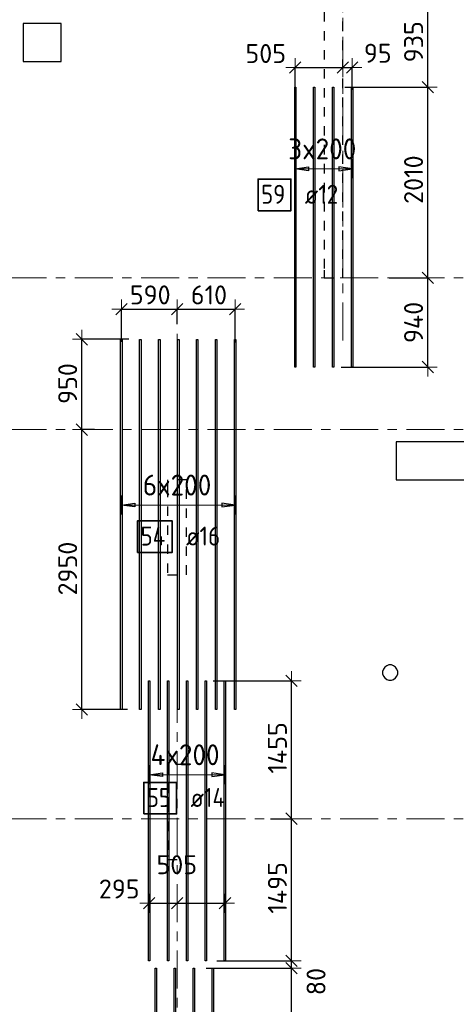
# Model space of a CAD drawing. Header units: metres. Extents: x -38 to 107, y -15 to 21.
# Tile 31 of 133: x 35.29 to 39.9, y 1.34 to 11.72. Entities that reach past the tile are written whole.
import ezdxf

# ---------------------------------------------------------------- set-up
doc = ezdxf.new("R2010")
doc.units = ezdxf.units.M
doc.header["$PDMODE"] = 65
for name, pattern in [('______11', [0.5, 0.4, -0.05, 0, -0.05]), ('______2', [0.0405, 0.03, -0.0105]), ('______5', [1.1, 0.8, -0.1, 0.1, -0.1])]:
    doc.linetypes.add(name, pattern=pattern)
for name, color, linetype, lineweight in [('XR$2$Осевая линия (1)', 7, '______5', 13), ('XR$4$Перекрытие (1)', 7, 'Continuous', 35), ('XR$4$Размерная линия (1)', 7, 'Continuous', 13)]:
    doc.layers.add(name, color=color, linetype=linetype, lineweight=lineweight)
doc.layers.add('XR$4$Арм.стержн.Доп. Арм верхн.зоны Х', color=7, linetype='Continuous', lineweight=35, true_color=0x8c8cff)
doc.layers.add('XR$6$Стена_ бетон несущ.', color=7, linetype='Continuous', lineweight=70, true_color=0xb4b496)
doc.styles.add('ISOCPEUR', font='txt')
doc.dimstyles.new('DIMSTYLE_3', dxfattribs={"dimtxt": 0.2, "dimasz": 0.2, "dimexe": 0, "dimexo": 0, "dimgap": 0.1, "dimtad": 2, "dimdec": 0, "dimlfac": 1000, "dimrnd": 5, "dimzin": 12, "dimdsep": 46, "dimtxsty": 'ISOCPEUR', "dimblk1": 'ALL_ML_STRICH', "dimblk2": 'ALL_ML_STRICH', "dimsah": 1, "dimcen": 0, "dimclrd": 7, "dimclre": 256, "dimclrt": 7, "dimadec": 0, "dimazin": 0, "dimtfac": 1, "dimtdec": 0, "dimtix": 1, "dimtmove": 2, "dimatfit": 3, "dimfxl": 0, "dimtzin": 0, "dimlwd": 0, "dimlwe": -3, "dimarcsym": 0})
doc.dimstyles.new('DIMSTYLE_33', dxfattribs={"dimtxt": 0.2, "dimasz": 0.2, "dimexe": 0, "dimexo": 0, "dimgap": 0.1, "dimtad": 2, "dimdec": 0, "dimlfac": 1000, "dimrnd": 5, "dimzin": 12, "dimdsep": 46, "dimtxsty": 'ISOCPEUR', "dimblk1": 'ALL_ML_STRICH', "dimblk2": 'ALL_ML_STRICH', "dimsah": 1, "dimcen": 0, "dimclrd": 7, "dimclre": 256, "dimclrt": 7, "dimadec": 0, "dimazin": 0, "dimtfac": 1, "dimtdec": 0, "dimtix": 1, "dimtmove": 2, "dimatfit": 3, "dimfxl": 0, "dimtvp": 1.2, "dimtzin": 0, "dimlwd": 0, "dimlwe": -3, "dimarcsym": 0})
doc.dimstyles.new('DIMSTYLE_34', dxfattribs={"dimtxt": 0.2, "dimasz": 0.2, "dimexe": 0, "dimexo": 0, "dimgap": 0.1, "dimtad": 0, "dimdec": 0, "dimlfac": 1000, "dimrnd": 5, "dimzin": 12, "dimdsep": 46, "dimtxsty": 'ISOCPEUR', "dimblk1": 'ALL_ML_STRICH', "dimblk2": 'ALL_ML_STRICH', "dimsah": 1, "dimcen": 0, "dimclrd": 7, "dimclre": 256, "dimclrt": 7, "dimadec": 0, "dimazin": 0, "dimtfac": 1, "dimtdec": 0, "dimtix": 1, "dimtmove": 2, "dimatfit": 3, "dimfxl": 0, "dimtvp": 1.2, "dimtzin": 0, "dimlwd": 0, "dimlwe": -3, "dimarcsym": 0})

# ---------------------------------------------------------------- blocks, each defined once
blk = doc.blocks.new('ALL_ML_STRICH')
at = {"color": 0, "linetype": 'ByBlock', "lineweight": -2}
for p, q in [((-1, 0), (0.5, 0)), ((-0.3, -0.3), (0.3, 0.3)), ((0, -0.5), (0, 0.5))]:
    blk.add_line(p, q, dxfattribs=at)
blk = doc.blocks.new('*D442')
at = {"layer": 'DEFPOINTS', "color": 7, "linetype": 'Continuous', "lineweight": 13, "transparency": 33554687}
for p in [(39.167, 9), (38.661, 8.06), (39.595, 8.06)]:
    blk.add_point(p, dxfattribs=at)
at = {"layer": 'XR$4$Размерная линия (1)', "color": 9, "linetype": 'Continuous', "lineweight": -2, "true_color": 0xc7c7c7, "transparency": 33554687}
for p, q in [((39.187, 9), (39.595, 9)), ((38.681, 8.06), (39.595, 8.06))]:
    blk.add_line(p, q, dxfattribs=at)
at = {"layer": 'XR$4$Размерная линия (1)', "color": 7, "linetype": 'Continuous', "lineweight": -2, "transparency": 33554687}
blk.add_line((39.595, 8.06), (39.595, 9), dxfattribs=at)
at = {"layer": 'XR$4$Размерная линия (1)', "color": 7, "linetype": 'Continuous', "lineweight": 13, "transparency": 33554687, "xscale": 0.2, "yscale": 0.2, "zscale": 0.2}
for p, rotation in [((39.595, 9), 90), ((39.595, 8.06), 270)]:
    blk.add_blockref('ALL_ML_STRICH', p, dxfattribs=dict(at, rotation=rotation))
at = {"layer": 'XR$4$Размерная линия (1)', "color": 7, "linetype": 'Continuous', "lineweight": 13, "transparency": 33554687, "insert": (39.445, 8.53), "char_height": 0.2, "width": 0.6, "attachment_point": 5, "rotation": 90, "style": 'ISOCPEUR'}
blk.add_mtext('\\A1;{940}', dxfattribs=at)
blk = doc.blocks.new('*D443')
at = {"layer": 'DEFPOINTS', "color": 7, "linetype": 'Continuous', "lineweight": 13, "transparency": 33554687}
for p in [(38.7, 11.01), (39.167, 9), (39.595, 9)]:
    blk.add_point(p, dxfattribs=at)
at = {"layer": 'XR$4$Размерная линия (1)', "color": 9, "linetype": 'Continuous', "lineweight": -2, "true_color": 0xc7c7c7, "transparency": 33554687}
for p, q in [((38.72, 11.01), (39.595, 11.01)), ((39.187, 9), (39.595, 9))]:
    blk.add_line(p, q, dxfattribs=at)
at = {"layer": 'XR$4$Размерная линия (1)', "color": 7, "linetype": 'Continuous', "lineweight": -2, "transparency": 33554687}
blk.add_line((39.595, 9), (39.595, 11.01), dxfattribs=at)
at = {"layer": 'XR$4$Размерная линия (1)', "color": 7, "linetype": 'Continuous', "lineweight": 13, "transparency": 33554687, "xscale": 0.2, "yscale": 0.2, "zscale": 0.2}
for p, rotation in [((39.595, 11.01), 90), ((39.595, 9), 270)]:
    blk.add_blockref('ALL_ML_STRICH', p, dxfattribs=dict(at, rotation=rotation))
at = {"layer": 'XR$4$Размерная линия (1)', "color": 7, "linetype": 'Continuous', "lineweight": 13, "transparency": 33554687, "insert": (39.445, 10.035), "char_height": 0.2, "width": 0.8, "attachment_point": 5, "rotation": 90, "style": 'ISOCPEUR'}
blk.add_mtext('\\A1;{2010}', dxfattribs=at)
blk = doc.blocks.new('*D444')
at = {"layer": 'DEFPOINTS', "color": 7, "linetype": 'Continuous', "lineweight": 13, "transparency": 33554687}
for p in [(38.613, 11.945), (38.7, 11.01), (39.595, 11.01)]:
    blk.add_point(p, dxfattribs=at)
at = {"layer": 'XR$4$Размерная линия (1)', "color": 9, "linetype": 'Continuous', "lineweight": -2, "true_color": 0xc7c7c7, "transparency": 33554687}
for p, q in [((38.633, 11.945), (39.595, 11.945)), ((38.72, 11.01), (39.595, 11.01))]:
    blk.add_line(p, q, dxfattribs=at)
at = {"layer": 'XR$4$Размерная линия (1)', "color": 7, "linetype": 'Continuous', "lineweight": -2, "transparency": 33554687}
blk.add_line((39.595, 11.01), (39.595, 11.945), dxfattribs=at)
at = {"layer": 'XR$4$Размерная линия (1)', "color": 7, "linetype": 'Continuous', "lineweight": 13, "transparency": 33554687, "xscale": 0.2, "yscale": 0.2, "zscale": 0.2}
for p, rotation in [((39.595, 11.945), 90), ((39.595, 11.01), 270)]:
    blk.add_blockref('ALL_ML_STRICH', p, dxfattribs=dict(at, rotation=rotation))
at = {"layer": 'XR$4$Размерная линия (1)', "color": 7, "linetype": 'Continuous', "lineweight": 13, "transparency": 33554687, "insert": (39.445, 11.488), "char_height": 0.2, "width": 0.6, "attachment_point": 5, "rotation": 90, "style": 'ISOCPEUR'}
blk.add_mtext('\\A1;{935}', dxfattribs=at)
blk = doc.blocks.new('*D450')
at = {"layer": 'DEFPOINTS', "color": 7, "linetype": 'Continuous', "lineweight": 13, "transparency": 33554687}
for p in [(38.196, 11.216), (38.7, 11.135), (38.196, 10.916)]:
    blk.add_point(p, dxfattribs=at)
at = {"layer": 'XR$4$Размерная линия (1)', "color": 9, "linetype": 'Continuous', "lineweight": -2, "true_color": 0xc7c7c7, "transparency": 33554687}
for p, q in [((38.196, 10.936), (38.196, 11.216)), ((38.7, 11.216), (38.7, 11.216))]:
    blk.add_line(p, q, dxfattribs=at)
at = {"layer": 'XR$4$Размерная линия (1)', "color": 7, "linetype": 'Continuous', "lineweight": -2, "transparency": 33554687}
blk.add_line((38.196, 11.216), (38.7, 11.216), dxfattribs=at)
at = {"layer": 'XR$4$Размерная линия (1)', "color": 7, "linetype": 'Continuous', "lineweight": 13, "transparency": 33554687, "xscale": 0.2, "yscale": 0.2, "zscale": 0.2, "rotation": 180}
blk.add_blockref('ALL_ML_STRICH', (38.196, 11.216), dxfattribs=at)
at = {"layer": 'XR$4$Размерная линия (1)', "color": 7, "linetype": 'Continuous', "lineweight": 13, "transparency": 33554687, "xscale": 0.2, "yscale": 0.2, "zscale": 0.2}
blk.add_blockref('ALL_ML_STRICH', (38.7, 11.216), dxfattribs=at)
at = {"layer": 'XR$4$Размерная линия (1)', "color": 7, "linetype": 'Continuous', "lineweight": 13, "transparency": 33554687, "insert": (37.885, 11.364), "char_height": 0.2, "width": 0.6, "attachment_point": 5, "style": 'ISOCPEUR'}
blk.add_mtext('\\A1;{505}', dxfattribs=at)
blk = doc.blocks.new('*D451')
at = {"layer": 'DEFPOINTS', "color": 7, "linetype": 'Continuous', "lineweight": 13, "transparency": 33554687}
for p in [(38.7, 11.216), (38.7, 11.135), (38.796, 10.96)]:
    blk.add_point(p, dxfattribs=at)
at = {"layer": 'XR$4$Размерная линия (1)', "color": 9, "linetype": 'Continuous', "lineweight": -2, "true_color": 0xc7c7c7, "transparency": 33554687}
for p, q in [((38.7, 11.216), (38.7, 11.216)), ((38.796, 10.98), (38.796, 11.216))]:
    blk.add_line(p, q, dxfattribs=at)
at = {"layer": 'XR$4$Размерная линия (1)', "color": 7, "linetype": 'Continuous', "lineweight": -2, "transparency": 33554687}
blk.add_line((38.7, 11.216), (38.796, 11.216), dxfattribs=at)
at = {"layer": 'XR$4$Размерная линия (1)', "color": 7, "linetype": 'Continuous', "lineweight": 13, "transparency": 33554687, "xscale": 0.2, "yscale": 0.2, "zscale": 0.2}
blk.add_blockref('ALL_ML_STRICH', (38.796, 11.216), dxfattribs=at)
at = {"layer": 'XR$4$Размерная линия (1)', "color": 7, "linetype": 'Continuous', "lineweight": 13, "transparency": 33554687, "xscale": 0.2, "yscale": 0.2, "zscale": 0.2, "rotation": 180}
blk.add_blockref('ALL_ML_STRICH', (38.7, 11.216), dxfattribs=at)
at = {"layer": 'XR$4$Размерная линия (1)', "color": 7, "linetype": 'Continuous', "lineweight": 13, "transparency": 33554687, "insert": (39.067, 11.367), "char_height": 0.2, "width": 0.4, "attachment_point": 5, "style": 'ISOCPEUR'}
blk.add_mtext('\\A1;{95}', dxfattribs=at)
blk = doc.blocks.new('*D452')
at = {"layer": 'DEFPOINTS', "color": 7, "linetype": 'Continuous', "lineweight": 13, "transparency": 33554687}
for p in [(36.097, 7.4), (35.945, 4.452), (36.448, 4.452)]:
    blk.add_point(p, dxfattribs=at)
at = {"layer": 'XR$4$Размерная линия (1)', "color": 9, "linetype": 'Continuous', "lineweight": -2, "true_color": 0xc7c7c7, "transparency": 33554687}
for p, q in [((36.077, 7.4), (35.945, 7.4)), ((36.428, 4.452), (35.945, 4.452))]:
    blk.add_line(p, q, dxfattribs=at)
at = {"layer": 'XR$4$Размерная линия (1)', "color": 7, "linetype": 'Continuous', "lineweight": -2, "transparency": 33554687}
blk.add_line((35.945, 4.452), (35.945, 7.4), dxfattribs=at)
at = {"layer": 'XR$4$Размерная линия (1)', "color": 7, "linetype": 'Continuous', "lineweight": 13, "transparency": 33554687, "xscale": 0.2, "yscale": 0.2, "zscale": 0.2}
for p, rotation in [((35.945, 7.4), 90), ((35.945, 4.452), 270)]:
    blk.add_blockref('ALL_ML_STRICH', p, dxfattribs=dict(at, rotation=rotation))
at = {"layer": 'XR$4$Размерная линия (1)', "color": 7, "linetype": 'Continuous', "lineweight": 13, "transparency": 33554687, "insert": (35.795, 5.936), "char_height": 0.2, "width": 0.8, "attachment_point": 5, "rotation": 90, "style": 'ISOCPEUR'}
blk.add_mtext('\\A1;{2950}', dxfattribs=at)
blk = doc.blocks.new('*D453')
at = {"layer": 'DEFPOINTS', "color": 7, "linetype": 'Continuous', "lineweight": 13, "transparency": 33554687}
for p in [(36.462, 8.352), (35.945, 7.4), (36.097, 7.4)]:
    blk.add_point(p, dxfattribs=at)
at = {"layer": 'XR$4$Размерная линия (1)', "color": 9, "linetype": 'Continuous', "lineweight": -2, "true_color": 0xc7c7c7, "transparency": 33554687}
for p, q in [((36.442, 8.352), (35.945, 8.352)), ((36.077, 7.4), (35.945, 7.4))]:
    blk.add_line(p, q, dxfattribs=at)
at = {"layer": 'XR$4$Размерная линия (1)', "color": 7, "linetype": 'Continuous', "lineweight": -2, "transparency": 33554687}
blk.add_line((35.945, 7.4), (35.945, 8.352), dxfattribs=at)
at = {"layer": 'XR$4$Размерная линия (1)', "color": 7, "linetype": 'Continuous', "lineweight": 13, "transparency": 33554687, "xscale": 0.2, "yscale": 0.2, "zscale": 0.2}
for p, rotation in [((35.945, 8.352), 90), ((35.945, 7.4), 270)]:
    blk.add_blockref('ALL_ML_STRICH', p, dxfattribs=dict(at, rotation=rotation))
at = {"layer": 'XR$4$Размерная линия (1)', "color": 7, "linetype": 'Continuous', "lineweight": 13, "transparency": 33554687, "insert": (35.795, 7.886), "char_height": 0.2, "width": 0.6, "attachment_point": 5, "rotation": 90, "style": 'ISOCPEUR'}
blk.add_mtext('\\A1;{950}', dxfattribs=at)
blk = doc.blocks.new('*D455')
at = {"layer": 'DEFPOINTS', "color": 7, "linetype": 'Continuous', "lineweight": 13, "transparency": 33554687}
for p in [(37.238, 1.725), (37.491, 0), (38.158, 0)]:
    blk.add_point(p, dxfattribs=at)
at = {"layer": 'XR$4$Размерная линия (1)', "color": 9, "linetype": 'Continuous', "lineweight": -2, "true_color": 0xc7c7c7, "transparency": 33554687}
for p, q in [((37.258, 1.725), (38.158, 1.725)), ((37.511, 0), (38.158, 0))]:
    blk.add_line(p, q, dxfattribs=at)
at = {"layer": 'XR$4$Размерная линия (1)', "color": 7, "linetype": 'Continuous', "lineweight": -2, "transparency": 33554687}
blk.add_line((38.158, 0), (38.158, 1.725), dxfattribs=at)
at = {"layer": 'XR$4$Размерная линия (1)', "color": 7, "linetype": 'Continuous', "lineweight": 13, "transparency": 33554687, "xscale": 0.2, "yscale": 0.2, "zscale": 0.2}
for p, rotation in [((38.158, 1.725), 90), ((38.158, 0), 270)]:
    blk.add_blockref('ALL_ML_STRICH', p, dxfattribs=dict(at, rotation=rotation))
at = {"layer": 'XR$4$Размерная линия (1)', "color": 7, "linetype": 'Continuous', "lineweight": 13, "transparency": 33554687, "insert": (38.008, 0.893), "char_height": 0.2, "width": 0.8, "attachment_point": 5, "rotation": 90, "style": 'ISOCPEUR'}
blk.add_mtext('\\A1;{1725}', dxfattribs=at)
blk = doc.blocks.new('*D456')
at = {"layer": 'DEFPOINTS', "color": 7, "linetype": 'Continuous', "lineweight": 13, "transparency": 33554687}
for p in [(37.349, 1.803), (37.238, 1.725), (38.158, 1.725)]:
    blk.add_point(p, dxfattribs=at)
at = {"layer": 'XR$4$Размерная линия (1)', "color": 9, "linetype": 'Continuous', "lineweight": -2, "true_color": 0xc7c7c7, "transparency": 33554687}
for p, q in [((37.369, 1.803), (38.158, 1.803)), ((37.258, 1.725), (38.158, 1.725))]:
    blk.add_line(p, q, dxfattribs=at)
at = {"layer": 'XR$4$Размерная линия (1)', "color": 7, "linetype": 'Continuous', "lineweight": -2, "transparency": 33554687}
blk.add_line((38.158, 1.725), (38.158, 1.803), dxfattribs=at)
at = {"layer": 'XR$4$Размерная линия (1)', "color": 7, "linetype": 'Continuous', "lineweight": 13, "transparency": 33554687, "xscale": 0.2, "yscale": 0.2, "zscale": 0.2}
for p, rotation in [((38.158, 1.725), 270), ((38.158, 1.803), 90)]:
    blk.add_blockref('ALL_ML_STRICH', p, dxfattribs=dict(at, rotation=rotation))
at = {"layer": 'XR$4$Размерная линия (1)', "color": 7, "linetype": 'Continuous', "lineweight": 13, "transparency": 33554687, "insert": (38.416, 1.583), "char_height": 0.2, "width": 0.4, "attachment_point": 5, "rotation": 90, "style": 'ISOCPEUR'}
blk.add_mtext('\\A1;{80}', dxfattribs=at)
blk = doc.blocks.new('*D457')
at = {"layer": 'DEFPOINTS', "color": 7, "linetype": 'Continuous', "lineweight": 13, "transparency": 33554687}
for p in [(37.917, 3.3), (37.349, 1.803), (38.158, 1.803)]:
    blk.add_point(p, dxfattribs=at)
at = {"layer": 'XR$4$Размерная линия (1)', "color": 9, "linetype": 'Continuous', "lineweight": -2, "true_color": 0xc7c7c7, "transparency": 33554687}
for p, q in [((37.937, 3.3), (38.158, 3.3)), ((37.369, 1.803), (38.158, 1.803))]:
    blk.add_line(p, q, dxfattribs=at)
at = {"layer": 'XR$4$Размерная линия (1)', "color": 7, "linetype": 'Continuous', "lineweight": -2, "transparency": 33554687}
blk.add_line((38.158, 1.803), (38.158, 3.3), dxfattribs=at)
at = {"layer": 'XR$4$Размерная линия (1)', "color": 7, "linetype": 'Continuous', "lineweight": 13, "transparency": 33554687, "xscale": 0.2, "yscale": 0.2, "zscale": 0.2}
for p, rotation in [((38.158, 3.3), 90), ((38.158, 1.803), 270)]:
    blk.add_blockref('ALL_ML_STRICH', p, dxfattribs=dict(at, rotation=rotation))
at = {"layer": 'XR$4$Размерная линия (1)', "color": 7, "linetype": 'Continuous', "lineweight": 13, "transparency": 33554687, "insert": (38.008, 2.571), "char_height": 0.2, "width": 0.8, "attachment_point": 5, "rotation": 90, "style": 'ISOCPEUR'}
blk.add_mtext('\\A1;{1495}', dxfattribs=at)
blk = doc.blocks.new('*D458')
at = {"layer": 'DEFPOINTS', "color": 7, "linetype": 'Continuous', "lineweight": 13, "transparency": 33554687}
for p in [(37.309, 4.753), (37.917, 3.3), (38.158, 3.3)]:
    blk.add_point(p, dxfattribs=at)
at = {"layer": 'XR$4$Размерная линия (1)', "color": 9, "linetype": 'Continuous', "lineweight": -2, "true_color": 0xc7c7c7, "transparency": 33554687}
for p, q in [((37.329, 4.753), (38.158, 4.753)), ((37.937, 3.3), (38.158, 3.3))]:
    blk.add_line(p, q, dxfattribs=at)
at = {"layer": 'XR$4$Размерная линия (1)', "color": 7, "linetype": 'Continuous', "lineweight": -2, "transparency": 33554687}
blk.add_line((38.158, 3.3), (38.158, 4.753), dxfattribs=at)
at = {"layer": 'XR$4$Размерная линия (1)', "color": 7, "linetype": 'Continuous', "lineweight": 13, "transparency": 33554687, "xscale": 0.2, "yscale": 0.2, "zscale": 0.2}
for p, rotation in [((38.158, 4.753), 90), ((38.158, 3.3), 270)]:
    blk.add_blockref('ALL_ML_STRICH', p, dxfattribs=dict(at, rotation=rotation))
at = {"layer": 'XR$4$Размерная линия (1)', "color": 7, "linetype": 'Continuous', "lineweight": 13, "transparency": 33554687, "insert": (38.008, 4.046), "char_height": 0.2, "width": 0.8, "attachment_point": 5, "rotation": 90, "style": 'ISOCPEUR'}
blk.add_mtext('\\A1;{1455}', dxfattribs=at)
blk = doc.blocks.new('*D459')
at = {"layer": 'DEFPOINTS', "color": 7, "linetype": 'Continuous', "lineweight": 13, "transparency": 33554687}
for p in [(36.362, 8.67), (36.95, 8.493), (36.362, 8.304)]:
    blk.add_point(p, dxfattribs=at)
at = {"layer": 'XR$4$Размерная линия (1)', "color": 9, "linetype": 'Continuous', "lineweight": -2, "true_color": 0xc7c7c7, "transparency": 33554687}
for p, q in [((36.362, 8.324), (36.362, 8.67)), ((36.95, 8.513), (36.95, 8.67))]:
    blk.add_line(p, q, dxfattribs=at)
at = {"layer": 'XR$4$Размерная линия (1)', "color": 7, "linetype": 'Continuous', "lineweight": -2, "transparency": 33554687}
blk.add_line((36.362, 8.67), (36.95, 8.67), dxfattribs=at)
at = {"layer": 'XR$4$Размерная линия (1)', "color": 7, "linetype": 'Continuous', "lineweight": 13, "transparency": 33554687, "xscale": 0.2, "yscale": 0.2, "zscale": 0.2, "rotation": 180}
blk.add_blockref('ALL_ML_STRICH', (36.362, 8.67), dxfattribs=at)
at = {"layer": 'XR$4$Размерная линия (1)', "color": 7, "linetype": 'Continuous', "lineweight": 13, "transparency": 33554687, "xscale": 0.2, "yscale": 0.2, "zscale": 0.2}
blk.add_blockref('ALL_ML_STRICH', (36.95, 8.67), dxfattribs=at)
at = {"layer": 'XR$4$Размерная линия (1)', "color": 7, "linetype": 'Continuous', "lineweight": 13, "transparency": 33554687, "insert": (36.666, 8.82), "char_height": 0.2, "width": 0.6, "attachment_point": 5, "style": 'ISOCPEUR'}
blk.add_mtext('\\A1;{590}', dxfattribs=at)
blk = doc.blocks.new('*D460')
at = {"layer": 'DEFPOINTS', "color": 7, "linetype": 'Continuous', "lineweight": 13, "transparency": 33554687}
for p in [(36.95, 8.67), (36.95, 8.493), (37.562, 8.297)]:
    blk.add_point(p, dxfattribs=at)
at = {"layer": 'XR$4$Размерная линия (1)', "color": 9, "linetype": 'Continuous', "lineweight": -2, "true_color": 0xc7c7c7, "transparency": 33554687}
for p, q in [((36.95, 8.513), (36.95, 8.67)), ((37.562, 8.317), (37.562, 8.67))]:
    blk.add_line(p, q, dxfattribs=at)
at = {"layer": 'XR$4$Размерная линия (1)', "color": 7, "linetype": 'Continuous', "lineweight": -2, "transparency": 33554687}
blk.add_line((36.95, 8.67), (37.562, 8.67), dxfattribs=at)
at = {"layer": 'XR$4$Размерная линия (1)', "color": 7, "linetype": 'Continuous', "lineweight": 13, "transparency": 33554687, "xscale": 0.2, "yscale": 0.2, "zscale": 0.2, "rotation": 180}
blk.add_blockref('ALL_ML_STRICH', (36.95, 8.67), dxfattribs=at)
at = {"layer": 'XR$4$Размерная линия (1)', "color": 7, "linetype": 'Continuous', "lineweight": 13, "transparency": 33554687, "xscale": 0.2, "yscale": 0.2, "zscale": 0.2}
blk.add_blockref('ALL_ML_STRICH', (37.562, 8.67), dxfattribs=at)
at = {"layer": 'XR$4$Размерная линия (1)', "color": 7, "linetype": 'Continuous', "lineweight": 13, "transparency": 33554687, "insert": (37.286, 8.82), "char_height": 0.2, "width": 0.6, "attachment_point": 5, "style": 'ISOCPEUR'}
blk.add_mtext('\\A1;{610}', dxfattribs=at)
blk = doc.blocks.new('*D463')
at = {"layer": 'DEFPOINTS', "color": 7, "linetype": 'Continuous', "lineweight": 13, "transparency": 33554687}
for p in [(36.655, 2.522), (36.95, 2.499), (36.655, 2.408)]:
    blk.add_point(p, dxfattribs=at)
at = {"layer": 'XR$4$Размерная линия (1)', "color": 9, "linetype": 'Continuous', "lineweight": -2, "true_color": 0xc7c7c7, "transparency": 33554687}
for p, q in [((36.655, 2.502), (36.655, 2.408)), ((36.95, 2.408), (36.95, 2.408))]:
    blk.add_line(p, q, dxfattribs=at)
at = {"layer": 'XR$4$Размерная линия (1)', "color": 7, "linetype": 'Continuous', "lineweight": -2, "transparency": 33554687}
blk.add_line((36.655, 2.408), (36.95, 2.408), dxfattribs=at)
at = {"layer": 'XR$4$Размерная линия (1)', "color": 7, "linetype": 'Continuous', "lineweight": 13, "transparency": 33554687, "xscale": 0.2, "yscale": 0.2, "zscale": 0.2, "rotation": 180}
blk.add_blockref('ALL_ML_STRICH', (36.655, 2.408), dxfattribs=at)
at = {"layer": 'XR$4$Размерная линия (1)', "color": 7, "linetype": 'Continuous', "lineweight": 13, "transparency": 33554687, "xscale": 0.2, "yscale": 0.2, "zscale": 0.2}
blk.add_blockref('ALL_ML_STRICH', (36.95, 2.408), dxfattribs=at)
at = {"layer": 'XR$4$Размерная линия (1)', "color": 7, "linetype": 'Continuous', "lineweight": 13, "transparency": 33554687, "insert": (36.339, 2.559), "char_height": 0.2, "width": 0.6, "attachment_point": 5, "style": 'ISOCPEUR'}
blk.add_mtext('\\A1;{295}', dxfattribs=at)
blk = doc.blocks.new('*D464')
at = {"layer": 'DEFPOINTS', "color": 7, "linetype": 'Continuous', "lineweight": 13, "transparency": 33554687}
for p in [(36.95, 2.499), (37.455, 2.499), (36.95, 2.408)]:
    blk.add_point(p, dxfattribs=at)
at = {"layer": 'XR$4$Размерная линия (1)', "color": 9, "linetype": 'Continuous', "lineweight": -2, "true_color": 0xc7c7c7, "transparency": 33554687}
for p, q in [((36.95, 2.408), (36.95, 2.408)), ((37.455, 2.408), (37.455, 2.408))]:
    blk.add_line(p, q, dxfattribs=at)
at = {"layer": 'XR$4$Размерная линия (1)', "color": 7, "linetype": 'Continuous', "lineweight": -2, "transparency": 33554687}
blk.add_line((36.95, 2.408), (37.455, 2.408), dxfattribs=at)
at = {"layer": 'XR$4$Размерная линия (1)', "color": 7, "linetype": 'Continuous', "lineweight": 13, "transparency": 33554687, "xscale": 0.2, "yscale": 0.2, "zscale": 0.2, "rotation": 180}
blk.add_blockref('ALL_ML_STRICH', (36.95, 2.408), dxfattribs=at)
at = {"layer": 'XR$4$Размерная линия (1)', "color": 7, "linetype": 'Continuous', "lineweight": 13, "transparency": 33554687, "xscale": 0.2, "yscale": 0.2, "zscale": 0.2}
blk.add_blockref('ALL_ML_STRICH', (37.455, 2.408), dxfattribs=at)
at = {"layer": 'XR$4$Размерная линия (1)', "color": 7, "linetype": 'Continuous', "lineweight": 13, "transparency": 33554687, "insert": (36.946, 2.815), "char_height": 0.2, "width": 0.6, "attachment_point": 5, "style": 'ISOCPEUR'}
blk.add_mtext('\\A1;{505}', dxfattribs=at)

msp = doc.modelspace()

# ---------------------------------------------------------------- linework, layer by layer
at = {"layer": 'XR$2$Осевая линия (1)', "color": 253, "linetype": '______11', "lineweight": 13, "true_color": 0xa0a0a0, "transparency": 33554687}
for p, q in [((38.7, 8.34), (38.7, 19.78)), ((-2.63, 9), (62.6, 9)), ((36.95, -3.39), (36.95, 8.76)), ((-2.63, 7.4), (62.6, 7.4)), ((-2.63, 3.3), (62.6, 3.3))]:
    msp.add_line(p, q, dxfattribs=at)
at = {"layer": 'XR$4$Арм.стержн.Доп. Арм верхн.зоны Х', "color": 253, "linetype": 'Continuous', "lineweight": -3, "true_color": 0xa0a0a0, "transparency": 33554687}
for p, q in [((38.1964, 10.1491), (38.1964, 10.2491)), ((38.7964, 10.1491), (38.7964, 10.2491)), ((38.1964, 10.1491), (38.1964, 10.0491)), ((38.7964, 10.1491), (38.7964, 10.0491)), ((36.362, 6.6057), (36.362, 6.7057)), ((37.562, 6.6057), (37.562, 6.7057)), ((36.362, 6.6057), (36.362, 6.5057)), ((37.562, 6.6057), (37.562, 6.5057)), ((36.6545, 3.7633), (36.6545, 3.8633)), ((37.4545, 3.7633), (37.4545, 3.8633)), ((36.6545, 3.7633), (36.6545, 3.6633)), ((37.4545, 3.7633), (37.4545, 3.6633))]:
    msp.add_line(p, q, dxfattribs=at)
at = {"layer": 'XR$4$Арм.стержн.Доп. Арм верхн.зоны Х', "color": 7, "linetype": 'Continuous', "lineweight": 25, "transparency": 33554687}
for p, q in [((38.1964, 10.1491), (38.3364, 10.1691)), ((38.3364, 10.1291), (38.1964, 10.1491)), ((38.3364, 10.1691), (38.3364, 10.1291)), ((38.7964, 10.1491), (38.6564, 10.1691)), ((38.6564, 10.1691), (38.6564, 10.1291)), ((38.6564, 10.1291), (38.7964, 10.1491)), ((36.362, 6.6057), (36.502, 6.6257)), ((36.502, 6.5857), (36.362, 6.6057)), ((36.502, 6.6257), (36.502, 6.5857)), ((37.562, 6.6057), (37.422, 6.6257)), ((37.422, 6.6257), (37.422, 6.5857)), ((37.422, 6.5857), (37.562, 6.6057)), ((36.6545, 3.7633), (36.7945, 3.7833)), ((36.7945, 3.7433), (36.6545, 3.7633)), ((36.7945, 3.7833), (36.7945, 3.7433)), ((37.4545, 3.7633), (37.3145, 3.7833)), ((37.3145, 3.7833), (37.3145, 3.7433)), ((37.3145, 3.7433), (37.4545, 3.7633))]:
    msp.add_line(p, q, dxfattribs=at)
at = {"layer": 'XR$4$Арм.стержн.Доп. Арм верхн.зоны Х', "color": 7, "linetype": 'Continuous', "lineweight": 13, "transparency": 33554687}
for p, q in [((38.1964, 10.1491), (38.1964, 10.1491)), ((38.1964, 10.1491), (38.7964, 10.1491)), ((38.7964, 10.1491), (38.7964, 10.1491)), ((36.362, 6.6057), (36.362, 6.6057)), ((37.562, 6.6057), (37.562, 6.6057)), ((36.6545, 3.7633), (36.6545, 3.7633)), ((36.6545, 3.7633), (37.4545, 3.7633)), ((37.4545, 3.7633), (37.4545, 3.7633))]:
    msp.add_line(p, q, dxfattribs=at)
at = {"layer": 'XR$4$Арм.стержн.Доп. Арм верхн.зоны Х', "color": 34, "linetype": 'Continuous', "lineweight": 25, "transparency": 33554687}
for points in [[(38.1904, 8.0598), (38.1904, 11.0098), (38.2024, 11.0098), (38.2024, 8.0598), (38.1904, 8.0598)], [(38.3904, 8.0598), (38.3904, 11.0098), (38.4024, 11.0098), (38.4024, 8.0598), (38.3904, 8.0598)], [(38.5904, 8.0598), (38.5904, 11.0098), (38.6024, 11.0098), (38.6024, 8.0598), (38.5904, 8.0598)], [(38.7904, 8.0598), (38.7904, 11.0098), (38.8024, 11.0098), (38.8024, 8.0598), (38.7904, 8.0598)]]:
    msp.add_lwpolyline(points, dxfattribs=at)
at = {"layer": 'XR$4$Арм.стержн.Доп. Арм верхн.зоны Х', "color": 7, "linetype": 'Continuous', "lineweight": 35, "transparency": 33554687}
for points in [[(37.8037, 9.7071), (38.1504, 9.7071), (38.1504, 10.0404), (37.8037, 10.0404), (37.8037, 9.7071)], [(36.531, 6.1052), (36.8977, 6.1052), (36.8977, 6.4385), (36.531, 6.4385), (36.531, 6.1052)], [(36.5984, 3.3496), (36.9451, 3.3496), (36.9451, 3.6829), (36.5984, 3.6829), (36.5984, 3.3496)]]:
    msp.add_lwpolyline(points, dxfattribs=at)
at = {"layer": 'XR$4$Арм.стержн.Доп. Арм верхн.зоны Х', "color": 7, "linetype": 'Continuous', "lineweight": 25, "transparency": 33554687}
for points in [[(36.354, 4.4517), (36.354, 8.3517), (36.37, 8.3517), (36.37, 4.4517), (36.354, 4.4517)], [(36.554, 4.4517), (36.554, 8.3517), (36.57, 8.3517), (36.57, 4.4517), (36.554, 4.4517)], [(36.754, 4.4517), (36.754, 8.3517), (36.77, 8.3517), (36.77, 4.4517), (36.754, 4.4517)], [(36.954, 4.4517), (36.954, 8.3517), (36.97, 8.3517), (36.97, 4.4517), (36.954, 4.4517)], [(37.154, 4.4517), (37.154, 8.3517), (37.17, 8.3517), (37.17, 4.4517), (37.154, 4.4517)], [(37.354, 4.4517), (37.354, 8.3517), (37.37, 8.3517), (37.37, 4.4517), (37.354, 4.4517)], [(37.554, 4.4517), (37.554, 8.3517), (37.57, 8.3517), (37.57, 4.4517), (37.554, 4.4517)], [(36.6475, 1.8028), (36.6475, 4.7528), (36.6615, 4.7528), (36.6615, 1.8028), (36.6475, 1.8028)], [(36.8475, 1.8028), (36.8475, 4.7528), (36.8615, 4.7528), (36.8615, 1.8028), (36.8475, 1.8028)], [(37.0475, 1.8028), (37.0475, 4.7528), (37.0615, 4.7528), (37.0615, 1.8028), (37.0475, 1.8028)], [(37.2475, 1.8028), (37.2475, 4.7528), (37.2615, 4.7528), (37.2615, 1.8028), (37.2475, 1.8028)], [(37.4475, 1.8028), (37.4475, 4.7528), (37.4615, 4.7528), (37.4615, 1.8028), (37.4475, 1.8028)], [(36.7192, -0.2248), (36.7192, 1.7252), (36.7332, 1.7252), (36.7332, -0.2248), (36.7192, -0.2248)], [(36.9192, -0.2248), (36.9192, 1.7252), (36.9332, 1.7252), (36.9332, -0.2248), (36.9192, -0.2248)], [(37.1192, -0.2248), (37.1192, 1.7252), (37.1332, 1.7252), (37.1332, -0.2248), (37.1192, -0.2248)], [(37.3192, -0.2248), (37.3192, 1.7252), (37.3332, 1.7252), (37.3332, -0.2248), (37.3192, -0.2248)]]:
    msp.add_lwpolyline(points, dxfattribs=at)
at = {"layer": 'XR$4$Арм.стержн.Доп. Арм верхн.зоны Х', "color": 7, "linetype": 'Continuous', "lineweight": 13, "transparency": 33554687}
msp.add_lwpolyline([(36.362, 6.6057), (36.389, 6.6057), (36.389, 6.6057), (37.562, 6.6057)], dxfattribs=at)
at = {"layer": 'XR$4$Перекрытие (1)', "color": 7, "linetype": 'Continuous', "lineweight": 25, "transparency": 33554687}
for p, q in [((35.3269, 11.6802), (35.3269, 11.2802)), ((35.7269, 11.6802), (35.3269, 11.6802)), ((35.7269, 11.2802), (35.7269, 11.6802)), ((35.3269, 11.2802), (35.7269, 11.2802)), ((39.26, 7.2702), (39.26, 6.8702)), ((40.83, 7.2702), (39.26, 7.2702)), ((39.26, 6.8702), (40.83, 6.8702)), ((39.141, 4.897), (39.1262, 4.8766)), ((39.1614, 4.9118), (39.141, 4.897)), ((39.1854, 4.9196), (39.1614, 4.9118)), ((39.2106, 4.9196), (39.1854, 4.9196)), ((39.2346, 4.9118), (39.2106, 4.9196)), ((39.2551, 4.897), (39.2346, 4.9118)), ((39.2699, 4.8766), (39.2551, 4.897)), ((39.1262, 4.8766), (39.1184, 4.8526)), ((39.1184, 4.8526), (39.1184, 4.8273)), ((39.1184, 4.8273), (39.1262, 4.8033)), ((39.1262, 4.8033), (39.141, 4.7829)), ((39.141, 4.7829), (39.1614, 4.7681)), ((39.2346, 4.7681), (39.2551, 4.7829)), ((39.2551, 4.7829), (39.2699, 4.8033)), ((39.2777, 4.8526), (39.2699, 4.8766)), ((39.2699, 4.8033), (39.2777, 4.8273)), ((39.2777, 4.8273), (39.2777, 4.8526)), ((39.1614, 4.7681), (39.1854, 4.7603)), ((39.1854, 4.7603), (39.2106, 4.7603)), ((39.2106, 4.7603), (39.2346, 4.7681))]:
    msp.add_line(p, q, dxfattribs=at)
at = {"layer": 'XR$6$Стена_ бетон несущ.', "color": 253, "linetype": '______2', "lineweight": -3, "true_color": 0xa0a0a0, "transparency": 33554687}
for p, q in [((38.5, 16.4), (38.5, 10.6)), ((38.7, 9), (38.7, 16.1693)), ((38.5, 10.6), (38.5, 9.0795)), ((38.5, 9.0795), (38.5, 9)), ((38.5, 9), (38.7, 9)), ((37.05, 6.87), (36.85, 6.87)), ((36.85, 6.87), (36.85, 6.79)), ((37.05, 5.87), (37.05, 6.87)), ((36.85, 6.79), (36.85, 5.87)), ((36.85, 5.87), (37.05, 5.87)), ((37.05, 3.87), (36.85, 3.87)), ((36.85, 3.87), (36.85, 2.87)), ((37.05, 2.87), (37.05, 3.87)), ((36.85, 2.87), (37.05, 2.87))]:
    msp.add_line(p, q, dxfattribs=at)

# ---------------------------------------------------------------- texts
at = {"layer": 'XR$4$Арм.стержн.Доп. Арм верхн.зоны Х', "color": 7, "linetype": 'Continuous', "lineweight": 13, "transparency": 33554687, "char_height": 0.22, "attachment_point": 7, "style": 'ISOCPEUR'}
for s, insert, width in [('\\W0.95;3x200', (38.1224, 10.2491), 0.873359), ('\\W0.95;6x200', (36.588, 6.7057), 0.873359), ('\\W0.95;4x200', (36.6695, 3.8633), 0.895564)]:
    msp.add_mtext(s, dxfattribs=dict(at, insert=insert, width=width))
at = {"layer": 'XR$4$Арм.стержн.Доп. Арм верхн.зоны Х', "color": 7, "linetype": 'Continuous', "lineweight": 25, "transparency": 33554687, "char_height": 0.2, "attachment_point": 7, "style": 'ISOCPEUR'}
for s, insert, width in [('\\W0.87;59', (37.837, 9.7804), 0.367208), ('\\W0.89; ø12 ', (38.1837, 9.7804), 0.749105), ('\\W0.88;54', (36.5643, 6.1785), 0.387995), ('\\W0.89; ø16 ', (36.931, 6.1785), 0.749105), ('\\W0.87;55', (36.6317, 3.4229), 0.367208), ('\\W0.89; ø14 ', (36.9784, 3.4229), 0.769432)]:
    msp.add_mtext(s, dxfattribs=dict(at, insert=insert, width=width))

# ---------------------------------------------------------------- dimensions: what is measured, and where the dimension line sits
at = {"layer": 'XR$4$Размерная линия (1)', "color": 7, "linetype": 'Continuous', "lineweight": 13, "transparency": 33554687}
for base, p1, p2, dimstyle, picture, middle in [((39.5947, 11.9452), (38.72, 11.0098), (38.6331, 11.9452), 'DIMSTYLE_3', '*D444', (39.4447, 11.4875)), ((39.5947, 11.0098), (39.1874, 9), (38.72, 11.0098), 'DIMSTYLE_3', '*D443', (39.4447, 10.0349)), ((39.5947, 9), (38.6806, 8.0598), (39.1874, 9), 'DIMSTYLE_3', '*D442', (39.4447, 8.5299)), ((35.9448, 8.3517), (36.0769, 7.4), (36.4418, 8.3517), 'DIMSTYLE_3', '*D453', (35.7948, 7.8859)), ((35.9448, 7.4), (36.4285, 4.4517), (36.0769, 7.4), 'DIMSTYLE_3', '*D452', (35.7948, 5.9359)), ((38.1584, 4.7528), (37.9371, 3.3), (37.3289, 4.7528), 'DIMSTYLE_3', '*D458', (38.0084, 4.0464)), ((38.1584, 3.3), (37.3694, 1.8028), (37.9371, 3.3), 'DIMSTYLE_3', '*D457', (38.0084, 2.5714)), ((38.1584, 1.8028), (37.2579, 1.7252), (37.3694, 1.8028), 'DIMSTYLE_34', '*D456', (38.4165, 1.5829)), ((38.1584, 1.7252), (37.5114, 0), (37.2579, 1.7252), 'DIMSTYLE_3', '*D455', (38.0084, 0.8926))]:
    dim = msp.add_linear_dim(base=base, p1=p1, p2=p2, angle=90, dimstyle=dimstyle, override={"dimpost": '<>', "dimclrd": 7, "dimclre": 9, "dimclrt": 7, "dimlwd": 0, "dimlwe": 65533}, dxfattribs=at)
    dim.commit()
    dim.dimension.update_dxf_attribs({"geometry": picture, "text_midpoint": middle, "dimtype": 160})
for base, p1, p2, dimstyle, picture, middle in [((38.7, 11.2161), (38.1964, 10.9356), (38.7, 11.2161), 'DIMSTYLE_33', '*D450', (37.8853, 11.3644)), ((38.7964, 11.2161), (38.7, 11.2161), (38.7964, 10.9802), 'DIMSTYLE_33', '*D451', (39.0666, 11.3672)), ((36.95, 8.6702), (36.362, 8.3238), (36.95, 8.5131), 'DIMSTYLE_3', '*D459', (36.666, 8.8202)), ((37.562, 8.6702), (36.95, 8.5131), (37.562, 8.3172), 'DIMSTYLE_3', '*D460', (37.286, 8.8202)), ((37.45454, 2.4076), (36.95, 2.4076), (37.45454, 2.4076), 'DIMSTYLE_33', '*D464', (36.94605, 2.81491)), ((36.95, 2.4076), (36.65454, 2.50215), (36.95, 2.4076), 'DIMSTYLE_33', '*D463', (36.33912, 2.55935))]:
    dim = msp.add_linear_dim(base=base, p1=p1, p2=p2, dimstyle=dimstyle, override={"dimpost": '<>', "dimclrd": 7, "dimclre": 9, "dimclrt": 7, "dimlwd": 0, "dimlwe": 65533}, dxfattribs=at)
    dim.commit()
    dim.dimension.update_dxf_attribs({"geometry": picture, "text_midpoint": middle, "dimtype": 160})

doc.saveas('drawing.dxf')
